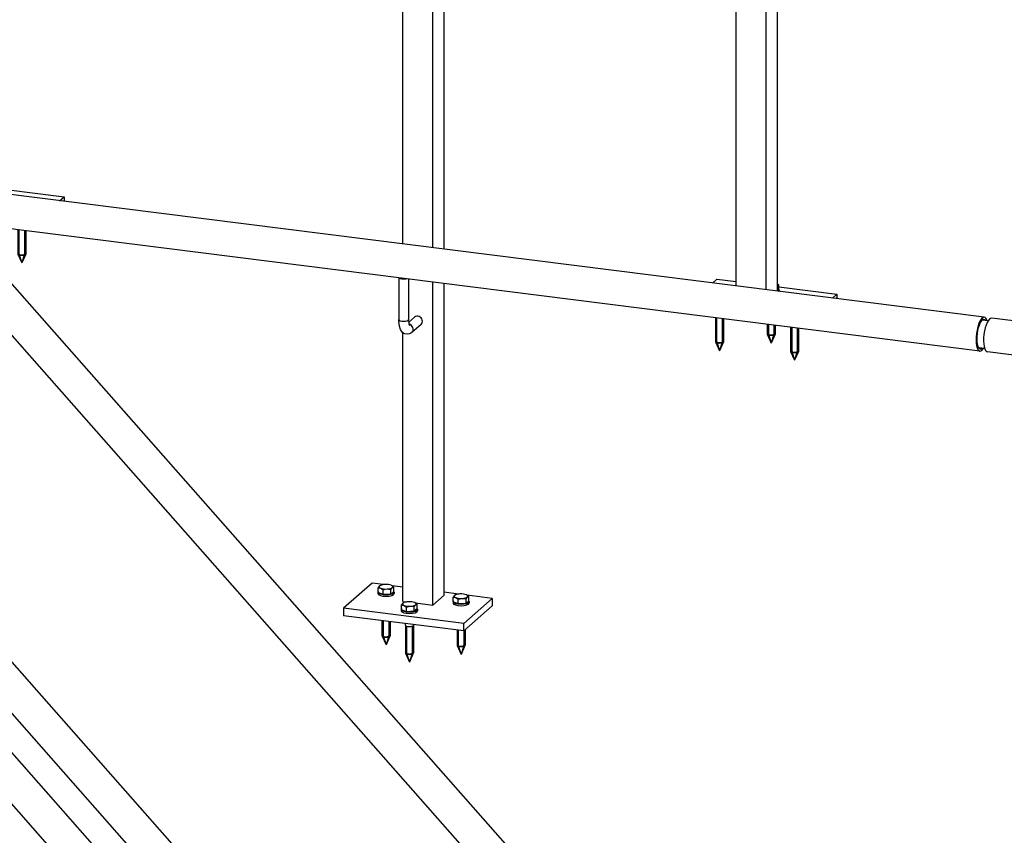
# Model space of a CAD drawing. Header units: millimetres. Extents: x 12217 to 12811, y 3674 to 4094.
# Tile 24 of 47: x 12355 to 12431, y 3884 to 3948. Entities that reach past the tile are written whole.
import ezdxf

# ---------------------------------------------------------------- set-up
doc = ezdxf.new("R2010")
doc.units = ezdxf.units.MM
doc.layers.get('0').update_dxf_attribs({"linetype": 'CONTINUOUS'})
doc.layers.add('LE_RED', color=1, linetype='CONTINUOUS')

# ---------------------------------------------------------------- blocks, each defined once
blk = doc.blocks.new('Constructie buis 42.4x2.6_00778', base_point=(12294.274, 3994.958))
for p, q in [((12472.905, 3788.404), (12345.77, 3932.562)), ((12474.893, 3790.156), (12349.745, 3932.061))]:
    blk.add_line(p, q)
blk = doc.blocks.new('Constructie buis 42.4x2.6_00777')
blk.add_blockref('Constructie buis 42.4x2.6_00778', (12294.274, 3994.958))
blk = doc.blocks.new('Constructie buis 42.4x2.6_00780', base_point=(12294.274, 3965.495))
for p, q in [((12474.893, 3760.694), (12327.459, 3927.868)), ((12472.905, 3758.941), (12327.459, 3923.861))]:
    blk.add_line(p, q)
blk = doc.blocks.new('Constructie buis 42.4x2.6_00779')
blk.add_blockref('Constructie buis 42.4x2.6_00780', (12294.274, 3965.495))
blk = doc.blocks.new('Hekwerk trap_00776')
for name in ['Constructie buis 42.4x2.6_00777', 'Constructie buis 42.4x2.6_00779']:
    blk.add_blockref(name, (0, 0))
blk = doc.blocks.new('Trapboom_00765')
blk.add_blockref('Hekwerk trap_00776', (0, 0))
blk = doc.blocks.new('Constructie buis 42.4x2.6_00838', base_point=(12276.155, 3978.978))
for p, q in [((12456.773, 3774.176), (12327.459, 3920.805)), ((12454.786, 3772.424), (12327.459, 3916.798))]:
    blk.add_line(p, q)
blk = doc.blocks.new('Constructie buis 42.4x2.6_00837')
blk.add_blockref('Constructie buis 42.4x2.6_00838', (12276.155, 3978.978))
blk = doc.blocks.new('Hekwerk trap_00836')
blk.add_blockref('Constructie buis 42.4x2.6_00837', (0, 0))
blk = doc.blocks.new('Trapboom_00827')
blk.add_blockref('Hekwerk trap_00836', (0, 0))
blk = doc.blocks.new('Koker 40x40x4 EN 10219-2_00911', base_point=(12350.223, 3964.134))
for p, q in [((12353.445, 3988.597), (12352.561, 3987.818)), ((12353.445, 3963.728), (12353.445, 3988.597)), ((12350.223, 3964.134), (12350.223, 3988.112)), ((12352.561, 3987.818), (12350.223, 3988.112)), ((12352.561, 3963.84), (12352.561, 3987.818)), ((12350.223, 3934.672), (12350.223, 3961.463)), ((12352.561, 3934.377), (12352.561, 3961.169)), ((12353.445, 3934.266), (12353.445, 3961.057))]:
    blk.add_line(p, q)
blk = doc.blocks.new('Koker 40x40x4 EN 10219-2_00910')
blk.add_blockref('Koker 40x40x4 EN 10219-2_00911', (12350.223, 3964.134))
blk = doc.blocks.new('Massieve as 12_00913', base_point=(12353.563, 3990.352))
blk.add_line((12353.006, 3990.422), (12353.006, 3988.947))
blk.add_lwpolyline([(12353.756, 3990.328), (12353.756, 3987.162), (12353.755, 3987.082), (12353.732, 3986.756), (12353.64, 3986.26), (12353.494, 3985.845), (12353.445, 3985.749)])
for centre, start_param, end_param in [((12353.381, 3990.461), 3.481844, 5.2202), ((12353.381, 3987.162), 4.885015, 6.283185)]:
    blk.add_ellipse(centre, major_axis=(0.375, 0), ratio=0.333333, start_param=start_param, end_param=end_param)
blk = doc.blocks.new('Massieve as 12_00912')
blk.add_blockref('Massieve as 12_00913', (12353.563, 3990.352))
blk = doc.blocks.new('Strip 40x5_00915', base_point=(12352.561, 3988.112))
for p, q in [((12351.106, 3989.186), (12350.223, 3988.407)), ((12353.445, 3988.892), (12351.106, 3989.186)), ((12352.561, 3988.112), (12350.223, 3988.407)), ((12350.223, 3988.407), (12350.223, 3988.112)), ((12352.561, 3988.112), (12353.445, 3988.892)), ((12353.445, 3988.597), (12352.561, 3987.818)), ((12353.445, 3988.892), (12353.445, 3988.597)), ((12352.561, 3987.818), (12350.223, 3988.112)), ((12352.561, 3987.818), (12352.561, 3988.112))]:
    blk.add_line(p, q)
blk = doc.blocks.new('Strip 40x5_00914')
blk.add_blockref('Strip 40x5_00915', (12352.561, 3988.112))
blk = doc.blocks.new('Massieve as 12_00917', base_point=(12353.563, 3960.889))
blk.add_lwpolyline([(12353.756, 3960.865), (12353.756, 3957.699), (12353.755, 3957.619), (12353.732, 3957.293), (12353.64, 3956.798), (12353.494, 3956.383), (12353.445, 3956.286)])
for centre, end_param in [((12353.381, 3960.999), 5.2202), ((12353.381, 3957.699), 6.283185)]:
    blk.add_ellipse(centre, major_axis=(0.375, 0), ratio=0.333333, start_param=4.885015, end_param=end_param)
blk = doc.blocks.new('Massieve as 12_00916')
blk.add_blockref('Massieve as 12_00917', (12353.563, 3960.889))
blk = doc.blocks.new('Strip 100x10_00919', base_point=(12348.704, 3935.213))
for p, q in [((12348.704, 3935.213), (12348.356, 3934.907)), ((12348.704, 3935.213), (12350.223, 3935.021)), ((12353.544, 3934.603), (12358.058, 3934.034))]:
    blk.add_line(p, q)
blk.add_lwpolyline([(12357.711, 3933.728), (12358.058, 3934.034), (12358.058, 3933.684)])
blk = doc.blocks.new('Strip 100x10_00918')
blk.add_blockref('Strip 100x10_00919', (12348.704, 3935.213))
blk = doc.blocks.new('Baluster_00909')
for name in ['Massieve as 12_00912', 'Strip 40x5_00914', 'Koker 40x40x4 EN 10219-2_00910', 'Massieve as 12_00916', 'Strip 100x10_00918']:
    blk.add_blockref(name, (0, 0))
blk = doc.blocks.new('Koker 40x40x4 EN 10219-2_00922', base_point=(12410.44, 3956.548))
for p, q in [((12413.662, 3981.011), (12412.778, 3980.231)), ((12413.662, 3956.142), (12413.662, 3981.011)), ((12410.44, 3956.548), (12410.44, 3980.526)), ((12412.778, 3980.231), (12410.44, 3980.526)), ((12412.778, 3956.253), (12412.778, 3980.231)), ((12410.44, 3927.085), (12410.44, 3953.877)), ((12412.778, 3926.79), (12412.778, 3953.582)), ((12413.662, 3926.679), (12413.662, 3953.471))]:
    blk.add_line(p, q)
blk = doc.blocks.new('Koker 40x40x4 EN 10219-2_00921')
blk.add_blockref('Koker 40x40x4 EN 10219-2_00922', (12410.44, 3956.548))
blk = doc.blocks.new('Massieve as 12_00924', base_point=(12413.78, 3982.766))
blk.add_line((12413.223, 3982.836), (12413.223, 3981.361))
blk.add_lwpolyline([(12413.973, 3982.741), (12413.973, 3979.575), (12413.972, 3979.495), (12413.964, 3979.332), (12413.894, 3978.831), (12413.763, 3978.381), (12413.662, 3978.162)])
for centre, start_param, end_param in [((12413.598, 3982.875), 3.481844, 5.2202), ((12413.598, 3979.575), 4.885015, 6.283185)]:
    blk.add_ellipse(centre, major_axis=(0.375, 0), ratio=0.333333, start_param=start_param, end_param=end_param)
blk = doc.blocks.new('Massieve as 12_00923')
blk.add_blockref('Massieve as 12_00924', (12413.78, 3982.766))
blk = doc.blocks.new('Strip 40x5_00926', base_point=(12412.778, 3980.526))
for p, q in [((12411.324, 3981.6), (12410.44, 3980.82)), ((12413.662, 3981.305), (12411.324, 3981.6)), ((12412.778, 3980.526), (12410.44, 3980.82)), ((12410.44, 3980.82), (12410.44, 3980.526)), ((12412.778, 3980.526), (12413.662, 3981.305)), ((12413.662, 3981.011), (12412.778, 3980.231)), ((12413.662, 3981.305), (12413.662, 3981.011)), ((12412.778, 3980.231), (12410.44, 3980.526)), ((12412.778, 3980.231), (12412.778, 3980.526))]:
    blk.add_line(p, q)
blk = doc.blocks.new('Strip 40x5_00925')
blk.add_blockref('Strip 40x5_00926', (12412.778, 3980.526))
blk = doc.blocks.new('Massieve as 12_00928', base_point=(12413.78, 3953.303))
blk.add_lwpolyline([(12413.973, 3953.278), (12413.973, 3950.112), (12413.972, 3950.032), (12413.964, 3949.87), (12413.894, 3949.369), (12413.763, 3948.918), (12413.662, 3948.699)])
for centre, end_param in [((12413.598, 3953.412), 5.2202), ((12413.598, 3950.112), 6.283185)]:
    blk.add_ellipse(centre, major_axis=(0.375, 0), ratio=0.333333, start_param=4.885015, end_param=end_param)
blk = doc.blocks.new('Massieve as 12_00927')
blk.add_blockref('Massieve as 12_00928', (12413.78, 3953.303))
blk = doc.blocks.new('Strip 100x10_00930', base_point=(12408.921, 3927.626))
for p, q in [((12408.921, 3927.626), (12408.574, 3927.32)), ((12408.921, 3927.626), (12410.44, 3927.435)), ((12413.761, 3927.016), (12418.275, 3926.448))]:
    blk.add_line(p, q)
blk.add_lwpolyline([(12417.928, 3926.141), (12418.275, 3926.448), (12418.275, 3926.098)])
blk = doc.blocks.new('Strip 100x10_00929')
blk.add_blockref('Strip 100x10_00930', (12408.921, 3927.626))
blk = doc.blocks.new('Baluster_00920')
for name in ['Massieve as 12_00923', 'Strip 40x5_00925', 'Koker 40x40x4 EN 10219-2_00921', 'Massieve as 12_00927', 'Strip 100x10_00929']:
    blk.add_blockref(name, (0, 0))
blk = doc.blocks.new('Hekwerk verdieping_00889')
for name in ['Baluster_00909', 'Baluster_00920']:
    blk.add_blockref(name, (0, 0))
blk = doc.blocks.new('Constructie buis 42.4x2.6_00937', base_point=(12429.86, 3924.405))
for p, q in [((12429.759, 3924.651), (12255.041, 3946.663)), ((12429.428, 3922.022), (12253.833, 3944.145))]:
    blk.add_line(p, q)
for major_axis, start_param, end_param in [((-0.166, -1.315), 3.141593, 6.283185), ((-0.166, -1.315), 2.541834, 3.141593), ((-0.145, -1.153), 3.141593, 6.283185), ((-0.145, -1.153), 2.795957, 3.141593), ((-0.166, -1.315), 0, 0.599759), ((-0.145, -1.153), 0, 0.345636)]:
    blk.add_ellipse((12429.593, 3923.336), major_axis=major_axis, ratio=0.333333, start_param=start_param, end_param=end_param)
blk = doc.blocks.new('Constructie buis 42.4x2.6_00936')
blk.add_blockref('Constructie buis 42.4x2.6_00937', (12429.86, 3924.405))
blk = doc.blocks.new('Koker 40x40x4 EN 10219-2_00960', base_point=(12386.792, 3902.218))
for p, q in [((12386.792, 3930.064), (12386.792, 3956.856)), ((12387.676, 3929.953), (12387.676, 3956.745)), ((12384.454, 3930.359), (12384.454, 3952.916)), ((12386.792, 3902.218), (12386.792, 3927.393)), ((12387.676, 3902.998), (12387.676, 3927.282)), ((12384.454, 3902.513), (12384.454, 3923.453)), ((12384.454, 3902.513), (12384.756, 3902.475)), ((12385.442, 3902.388), (12386.792, 3902.218)), ((12386.792, 3902.218), (12387.676, 3902.998))]:
    blk.add_line(p, q)
blk = doc.blocks.new('Koker 40x40x4 EN 10219-2_00959')
blk.add_blockref('Koker 40x40x4 EN 10219-2_00960', (12386.792, 3902.218))
blk = doc.blocks.new('Massieve as 12_00962', base_point=(12384.7, 3957.12))
for p, q in [((12384.143, 3957.19), (12384.143, 3953.929)), ((12385.375, 3954.124), (12384.904, 3953.709)), ((12385.871, 3953.561), (12385.164, 3952.938))]:
    blk.add_line(p, q)
for points in [[(12384.893, 3957.095), (12384.893, 3953.929)], [(12385.164, 3952.938), (12385.072, 3952.87), (12384.978, 3952.823), (12384.782, 3952.788), (12384.608, 3952.822), (12384.535, 3952.857), (12384.468, 3952.904), (12384.406, 3952.961), (12384.351, 3953.03), (12384.272, 3953.168), (12384.19, 3953.427), (12384.146, 3953.793), (12384.143, 3953.929)], [(12384.893, 3953.929), (12384.925, 3953.578), (12384.963, 3953.463)]]:
    blk.add_lwpolyline(points)
for centre, major_axis, ratio, start_param, end_param in [((12384.518, 3957.229), (0.375, 0), 0.333333, 3.481844, 5.2202), ((12384.518, 3953.929), (0.375, 0), 0.333333, 3.141593, 6.283185), ((12385.623, 3953.843), (0.248, -0.281), 0.881917, 6.283185, 9.424778), ((12384.916, 3953.219), (0.248, -0.281), 0.881917, 6.283178, 8.608744)]:
    blk.add_ellipse(centre, major_axis=major_axis, ratio=ratio, start_param=start_param, end_param=end_param)
blk = doc.blocks.new('Massieve as 12_00961')
blk.add_blockref('Massieve as 12_00962', (12384.7, 3957.12))
blk = doc.blocks.new('Massieve as 12_00964', base_point=(12384.7, 3927.657))
for p, q in [((12384.143, 3927.727), (12384.143, 3924.466)), ((12385.375, 3924.661), (12384.904, 3924.246)), ((12385.871, 3924.099), (12385.164, 3923.475))]:
    blk.add_line(p, q)
for points in [[(12384.893, 3927.633), (12384.893, 3924.466)], [(12385.164, 3923.475), (12385.072, 3923.407), (12384.978, 3923.36), (12384.782, 3923.325), (12384.608, 3923.359), (12384.535, 3923.395), (12384.468, 3923.441), (12384.406, 3923.498), (12384.351, 3923.567), (12384.272, 3923.705), (12384.19, 3923.964), (12384.146, 3924.33), (12384.143, 3924.466)], [(12384.893, 3924.466), (12384.925, 3924.115), (12384.963, 3924)]]:
    blk.add_lwpolyline(points)
for centre, major_axis, ratio, start_param, end_param in [((12384.518, 3927.766), (0.375, 0), 0.333333, 3.481844, 5.2202), ((12385.623, 3924.38), (0.248, -0.281), 0.881917, 6.283185, 9.424778), ((12384.518, 3924.466), (0.375, 0), 0.333333, 3.141593, 6.283185), ((12384.916, 3923.756), (0.248, -0.281), 0.881917, 6.283178, 8.608744)]:
    blk.add_ellipse(centre, major_axis=major_axis, ratio=ratio, start_param=start_param, end_param=end_param)
blk = doc.blocks.new('Massieve as 12_00963')
blk.add_blockref('Massieve as 12_00964', (12384.7, 3927.657))
blk = doc.blocks.new('Strip 100x10_00966', base_point=(12389.195, 3900.212))
for p, q in [((12382.051, 3903.929), (12379.841, 3901.98)), ((12382.938, 3903.817), (12382.051, 3903.929)), ((12384.454, 3903.626), (12383.623, 3903.731)), ((12388.784, 3903.081), (12387.676, 3903.22)), ((12389.195, 3900.802), (12391.405, 3902.75)), ((12391.405, 3902.75), (12389.47, 3902.994)), ((12391.405, 3902.75), (12391.405, 3902.161)), ((12379.841, 3901.98), (12379.841, 3901.391)), ((12389.195, 3900.802), (12379.841, 3901.98)), ((12391.405, 3902.161), (12389.195, 3900.212)), ((12389.195, 3900.212), (12379.841, 3901.391)), ((12389.195, 3900.212), (12389.195, 3900.802))]:
    blk.add_line(p, q)
blk = doc.blocks.new('Strip 100x10_00965')
blk.add_blockref('Strip 100x10_00966', (12389.195, 3900.212))
blk = doc.blocks.new('Baluster_00958')
for name in ['Massieve as 12_00961', 'Koker 40x40x4 EN 10219-2_00959', 'Massieve as 12_00963', 'Strip 100x10_00965']:
    blk.add_blockref(name, (0, 0))
blk = doc.blocks.new('Hekwerk verdieping_00931')
for name in ['Baluster_00958', 'Constructie buis 42.4x2.6_00936']:
    blk.add_blockref(name, (0, 0))
blk = doc.blocks.new('Constructie buis 42.4x2.6_00977', base_point=(12430.344, 3924.577))
for p, q in [((12436.863, 3923.756), (12430.344, 3924.577)), ((12437.408, 3921.016), (12430.012, 3921.948))]:
    blk.add_line(p, q)
for centre, major_axis, ratio, start_param, end_param in [((12430.178, 3923.263), (-0.166, -1.315), 0.333333, 3.141593, 6.283185), ((12437.135, 3922.386), (0.418, -1.358), 0.476834, 6.07117, 9.212762)]:
    blk.add_ellipse(centre, major_axis=major_axis, ratio=ratio, start_param=start_param, end_param=end_param)
blk = doc.blocks.new('Constructie buis 42.4x2.6_00976')
blk.add_blockref('Constructie buis 42.4x2.6_00977', (12430.344, 3924.577))
blk = doc.blocks.new('Constructie buis 35x2_01005', base_point=(12429.794, 3922.209))
for p, q in [((12430.067, 3924.379), (12429.6, 3924.438)), ((12429.794, 3922.209), (12429.327, 3922.268))]:
    blk.add_line(p, q)
blk = doc.blocks.new('Constructie buis 35x2_01004')
blk.add_blockref('Constructie buis 35x2_01005', (12429.794, 3922.209))
blk = doc.blocks.new('Hekwerk verdieping_00967')
for name in ['Constructie buis 35x2_01004', 'Constructie buis 42.4x2.6_00976']:
    blk.add_blockref(name, (0, 0))
blk = doc.blocks.new('Houtdraadbout (DIN 571)-10x70_01013', base_point=(12388.577, 3902.805))
for p, q in [((12388.491, 3902.98), (12388.383, 3902.839)), ((12388.383, 3902.472), (12388.383, 3902.839)), ((12388.771, 3902.313), (12388.383, 3902.472)), ((12388.549, 3903.017), (12388.491, 3902.98)), ((12388.549, 3903.017), (12388.568, 3903.026)), ((12388.771, 3902.313), (12388.771, 3902.681)), ((12389.377, 3902.714), (12389.485, 3902.855)), ((12389.377, 3902.346), (12389.377, 3902.714)), ((12389.593, 3902.538), (12389.377, 3902.346)), ((12389.593, 3902.905), (12389.408, 3903.025)), ((12389.593, 3902.538), (12389.593, 3902.905)), ((12389.377, 3902.346), (12388.771, 3902.313))]:
    blk.add_line(p, q)
for points in [[(12388.383, 3902.839), (12388.483, 3902.832), (12388.577, 3902.805)], [(12388.577, 3902.805), (12388.771, 3902.681), (12388.928, 3902.723), (12389.074, 3902.742), (12389.22, 3902.739), (12389.377, 3902.714)], [(12389.485, 3902.855), (12389.537, 3902.89), (12389.593, 3902.905)]]:
    blk.add_lwpolyline(points)
for start_param, end_param in [(2.780226, 3.827423), (2.482535, 2.780226), (1.733028, 2.482535), (3.827423, 4.874621), (0.68583, 1.733028), (4.874621, 5.921818), (5.921818, 6.942243)]:
    blk.add_ellipse((12388.988, 3902.917), major_axis=(0.531, 0), ratio=0.333333, start_param=start_param, end_param=end_param)
blk = doc.blocks.new('GEWINDE_01015', base_point=(12388.769, 3900.266))
for p, q in [((12389.301, 3900.305), (12389.301, 3899.091)), ((12388.679, 3899.076), (12388.988, 3898.38)), ((12389.297, 3899.076), (12388.988, 3898.38))]:
    blk.add_line(p, q)
blk.add_lwpolyline([(12388.676, 3900.278), (12388.676, 3899.091)])
for start_param, end_param in [(3.141593, 3.288568), (3.288568, 6.13621), (6.13621, 6.283185)]:
    blk.add_ellipse((12388.988, 3899.091), major_axis=(0.312, 0), ratio=0.333333, start_param=start_param, end_param=end_param)
at = {"layer": 'LE_RED'}
for p, q in [((12388.769, 3900.266), (12388.769, 3899.091)), ((12388.771, 3899.084), (12388.988, 3898.383)), ((12389.206, 3899.084), (12388.988, 3898.383))]:
    blk.add_line(p, q, dxfattribs=at)
blk.add_lwpolyline([(12389.207, 3900.223), (12389.207, 3899.091)], dxfattribs=at)
for start_param, end_param in [(3.244714, 4.351022), (4.351022, 5.658796), (5.658796, 6.180064)]:
    blk.add_ellipse((12388.988, 3899.091), major_axis=(0.219, 0), ratio=0.333333, start_param=start_param, end_param=end_param, dxfattribs=at)
blk = doc.blocks.new('GEWINDE_01014')
blk.add_blockref('GEWINDE_01015', (12388.769, 3900.266))
blk = doc.blocks.new('Houtdraadbout (DIN 571)-10x70_01012')
for name, p in [('Houtdraadbout (DIN 571)-10x70_01013', (12388.577, 3902.805)), ('GEWINDE_01014', (0, 0))]:
    blk.add_blockref(name, p)
blk = doc.blocks.new('Sluitring (DIN 125)-M10_01017', base_point=(12388.363, 3902.387))
for p, q in [((12388.363, 3902.505), (12388.363, 3902.387)), ((12389.613, 3902.505), (12389.613, 3902.387))]:
    blk.add_line(p, q)
for centre, start_param, end_param in [((12388.988, 3902.505), 2.890364, 3.141593), ((12388.988, 3902.505), 3.141593, 6.283185), ((12388.988, 3902.387), 3.141593, 6.283185), ((12388.988, 3902.505), 0, 0.251229)]:
    blk.add_ellipse(centre, major_axis=(0.625, 0), ratio=0.333333, start_param=start_param, end_param=end_param)
blk = doc.blocks.new('Sluitring (DIN 125)-M10_01016')
blk.add_blockref('Sluitring (DIN 125)-M10_01017', (12388.363, 3902.387))
blk = doc.blocks.new('Houtdraadboutset M10_01010')
for name in ['Sluitring (DIN 125)-M10_01016', 'Houtdraadbout (DIN 571)-10x70_01012']:
    blk.add_blockref(name, (0, 0))
blk = doc.blocks.new('Houtdraadbout (DIN 571)-10x70_01021', base_point=(12385.273, 3900.661))
for p, q in [((12384.463, 3902.374), (12384.355, 3902.233)), ((12384.521, 3902.411), (12384.463, 3902.374)), ((12384.521, 3902.411), (12384.54, 3902.419)), ((12385.565, 3902.299), (12385.38, 3902.419)), ((12384.355, 3901.866), (12384.355, 3902.233)), ((12384.743, 3901.707), (12384.355, 3901.866)), ((12384.743, 3901.707), (12384.743, 3902.075)), ((12385.349, 3901.74), (12384.743, 3901.707)), ((12385.349, 3902.108), (12385.457, 3902.248)), ((12385.349, 3901.74), (12385.349, 3902.108)), ((12385.565, 3901.932), (12385.349, 3901.74)), ((12385.565, 3901.932), (12385.565, 3902.299)), ((12384.648, 3900.661), (12384.648, 3900.785)), ((12385.273, 3900.661), (12385.273, 3900.707))]:
    blk.add_line(p, q)
for points in [[(12384.355, 3902.233), (12384.455, 3902.226), (12384.549, 3902.199)], [(12384.549, 3902.199), (12384.743, 3902.075), (12384.9, 3902.117), (12385.046, 3902.136), (12385.192, 3902.133), (12385.349, 3902.108)], [(12385.457, 3902.248), (12385.509, 3902.284), (12385.565, 3902.299)]]:
    blk.add_lwpolyline(points)
for centre, major_axis, start_param, end_param in [((12384.96, 3902.311), (0.531, 0), 2.780226, 3.827423), ((12384.96, 3902.311), (0.531, 0), 2.482535, 2.780226), ((12384.96, 3902.311), (0.531, 0), 1.733028, 2.482535), ((12384.96, 3902.311), (0.531, 0), 0.68583, 1.733028), ((12384.96, 3902.311), (0.531, 0), 5.921818, 6.942243), ((12384.96, 3902.311), (0.531, 0), 3.827423, 4.874621), ((12384.96, 3902.311), (0.531, 0), 4.874621, 5.921818), ((12384.96, 3900.661), (0.312, 0), 3.141593, 6.283185)]:
    blk.add_ellipse(centre, major_axis=major_axis, ratio=0.333333, start_param=start_param, end_param=end_param)
blk = doc.blocks.new('GEWINDE_01023', base_point=(12384.741, 3900.587))
for p, q in [((12385.273, 3900.661), (12385.273, 3898.485)), ((12384.651, 3898.47), (12384.96, 3897.774)), ((12385.269, 3898.47), (12384.96, 3897.774))]:
    blk.add_line(p, q)
blk.add_lwpolyline([(12384.648, 3900.661), (12384.648, 3898.485)])
for centre, start_param, end_param in [((12384.96, 3900.661), 3.141593, 6.283185), ((12384.96, 3898.485), 3.141593, 3.288568), ((12384.96, 3898.485), 3.288568, 6.13621), ((12384.96, 3898.485), 6.13621, 6.283185)]:
    blk.add_ellipse(centre, major_axis=(0.312, 0), ratio=0.333333, start_param=start_param, end_param=end_param)
at = {"layer": 'LE_RED'}
for p, q in [((12384.741, 3900.587), (12384.741, 3898.485)), ((12384.742, 3898.478), (12384.96, 3897.777)), ((12385.178, 3898.478), (12384.96, 3897.777))]:
    blk.add_line(p, q, dxfattribs=at)
blk.add_lwpolyline([(12385.179, 3900.587), (12385.179, 3898.485)], dxfattribs=at)
for start_param, end_param in [(3.244714, 4.351022), (4.351022, 5.658796), (5.658796, 6.180064)]:
    blk.add_ellipse((12384.96, 3898.485), major_axis=(0.219, 0), ratio=0.333333, start_param=start_param, end_param=end_param, dxfattribs=at)
blk = doc.blocks.new('GEWINDE_01022')
blk.add_blockref('GEWINDE_01023', (12384.741, 3900.587))
blk = doc.blocks.new('Houtdraadbout (DIN 571)-10x70_01020')
for name, p in [('Houtdraadbout (DIN 571)-10x70_01021', (12385.273, 3900.661)), ('GEWINDE_01022', (0, 0))]:
    blk.add_blockref(name, p)
blk = doc.blocks.new('Sluitring (DIN 125)-M10_01025', base_point=(12384.335, 3901.781))
for p, q in [((12384.335, 3901.899), (12384.335, 3901.781)), ((12385.585, 3901.899), (12385.585, 3901.781))]:
    blk.add_line(p, q)
for centre, start_param, end_param in [((12384.96, 3901.899), 2.890364, 3.141593), ((12384.96, 3901.899), 3.141593, 6.283185), ((12384.96, 3901.781), 3.141593, 6.283185), ((12384.96, 3901.899), 0, 0.251229)]:
    blk.add_ellipse(centre, major_axis=(0.625, 0), ratio=0.333333, start_param=start_param, end_param=end_param)
blk = doc.blocks.new('Sluitring (DIN 125)-M10_01024')
blk.add_blockref('Sluitring (DIN 125)-M10_01025', (12384.335, 3901.781))
blk = doc.blocks.new('Houtdraadboutset M10_01018')
for name in ['Houtdraadbout (DIN 571)-10x70_01020', 'Sluitring (DIN 125)-M10_01024']:
    blk.add_blockref(name, (0, 0))
blk = doc.blocks.new('Houtdraadbout (DIN 571)-10x70_01029', base_point=(12382.731, 3903.542))
for p, q in [((12382.645, 3903.716), (12382.536, 3903.576)), ((12382.536, 3903.208), (12382.536, 3903.576)), ((12382.925, 3903.05), (12382.536, 3903.208)), ((12382.702, 3903.754), (12382.645, 3903.716)), ((12382.702, 3903.754), (12382.722, 3903.762)), ((12382.925, 3903.05), (12382.925, 3903.418)), ((12383.53, 3903.451), (12383.639, 3903.591)), ((12383.53, 3903.083), (12383.53, 3903.451)), ((12383.747, 3903.274), (12383.53, 3903.083)), ((12383.747, 3903.642), (12383.562, 3903.762)), ((12383.747, 3903.274), (12383.747, 3903.642)), ((12383.53, 3903.083), (12382.925, 3903.05))]:
    blk.add_line(p, q)
for points in [[(12382.536, 3903.576), (12382.637, 3903.569), (12382.731, 3903.542)], [(12382.731, 3903.542), (12382.925, 3903.418), (12383.082, 3903.46), (12383.228, 3903.479), (12383.373, 3903.476), (12383.53, 3903.451)], [(12383.639, 3903.591), (12383.691, 3903.626), (12383.747, 3903.642)]]:
    blk.add_lwpolyline(points)
for start_param, end_param in [(2.780226, 3.827423), (2.482535, 2.780226), (1.733028, 2.482535), (3.827423, 4.874621), (0.68583, 1.733028), (4.874621, 5.921818), (5.921818, 6.942243)]:
    blk.add_ellipse((12383.142, 3903.654), major_axis=(0.531, 0), ratio=0.333333, start_param=start_param, end_param=end_param)
blk = doc.blocks.new('GEWINDE_01031', base_point=(12382.923, 3901.003))
for p, q in [((12383.454, 3900.936), (12383.454, 3899.828)), ((12382.833, 3899.812), (12383.142, 3899.116)), ((12383.451, 3899.812), (12383.142, 3899.116))]:
    blk.add_line(p, q)
blk.add_lwpolyline([(12382.829, 3901.014), (12382.829, 3899.828)])
for start_param, end_param in [(3.141593, 3.288568), (3.288568, 6.13621), (6.13621, 6.283185)]:
    blk.add_ellipse((12383.142, 3899.828), major_axis=(0.312, 0), ratio=0.333333, start_param=start_param, end_param=end_param)
at = {"layer": 'LE_RED'}
for p, q in [((12382.923, 3901.003), (12382.923, 3899.828)), ((12382.924, 3899.82), (12383.142, 3899.119)), ((12383.359, 3899.82), (12383.142, 3899.119))]:
    blk.add_line(p, q, dxfattribs=at)
blk.add_lwpolyline([(12383.361, 3900.948), (12383.361, 3899.828)], dxfattribs=at)
for start_param, end_param in [(3.244714, 4.351022), (4.351022, 5.658796), (5.658796, 6.180064)]:
    blk.add_ellipse((12383.142, 3899.828), major_axis=(0.219, 0), ratio=0.333333, start_param=start_param, end_param=end_param, dxfattribs=at)
blk = doc.blocks.new('GEWINDE_01030')
blk.add_blockref('GEWINDE_01031', (12382.923, 3901.003))
blk = doc.blocks.new('Houtdraadbout (DIN 571)-10x70_01028')
for name, p in [('Houtdraadbout (DIN 571)-10x70_01029', (12382.731, 3903.542)), ('GEWINDE_01030', (0, 0))]:
    blk.add_blockref(name, p)
blk = doc.blocks.new('Sluitring (DIN 125)-M10_01033', base_point=(12382.517, 3903.123))
for p, q in [((12382.517, 3903.241), (12382.517, 3903.123)), ((12383.767, 3903.241), (12383.767, 3903.123))]:
    blk.add_line(p, q)
for centre, start_param, end_param in [((12383.142, 3903.241), 2.890364, 3.141593), ((12383.142, 3903.241), 3.141593, 6.283185), ((12383.142, 3903.241), 0, 0.251229), ((12383.142, 3903.123), 3.141593, 6.283185)]:
    blk.add_ellipse(centre, major_axis=(0.625, 0), ratio=0.333333, start_param=start_param, end_param=end_param)
blk = doc.blocks.new('Sluitring (DIN 125)-M10_01032')
blk.add_blockref('Sluitring (DIN 125)-M10_01033', (12382.517, 3903.123))
blk = doc.blocks.new('Houtdraadboutset M10_01026')
for name in ['Sluitring (DIN 125)-M10_01032', 'Houtdraadbout (DIN 571)-10x70_01028']:
    blk.add_blockref(name, (0, 0))
blk = doc.blocks.new('Montage baluster_01009')
for name in ['Houtdraadboutset M10_01026', 'Houtdraadboutset M10_01018', 'Houtdraadboutset M10_01010']:
    blk.add_blockref(name, (0, 0))
blk = doc.blocks.new('Houtdraadbout (DIN 571)-10x70_01631', base_point=(12353.445, 3934.818))
for p, q in [((12353.544, 3934.752), (12353.445, 3934.826)), ((12353.445, 3934.709), (12353.544, 3934.752)), ((12353.544, 3934.385), (12353.544, 3934.752)), ((12353.544, 3934.385), (12353.445, 3934.297))]:
    blk.add_line(p, q)
blk.add_ellipse((12352.939, 3934.764), major_axis=(0.531, 0), ratio=0.333333, start_param=5.975838, end_param=6.590533)
blk = doc.blocks.new('GEWINDE_01633', base_point=(12353.157, 3931.631))
for p, q in [((12352.626, 3931.698), (12352.626, 3930.938)), ((12353.251, 3931.619), (12353.251, 3930.938)), ((12352.63, 3930.923), (12352.939, 3930.227)), ((12353.248, 3930.923), (12352.939, 3930.227))]:
    blk.add_line(p, q)
for start_param, end_param in [(3.141593, 3.288568), (3.288568, 6.13621), (6.13621, 6.283185)]:
    blk.add_ellipse((12352.939, 3930.938), major_axis=(0.312, 0), ratio=0.333333, start_param=start_param, end_param=end_param)
at = {"layer": 'LE_RED'}
for p, q in [((12353.157, 3931.631), (12353.157, 3930.938)), ((12352.721, 3930.931), (12352.939, 3930.23)), ((12353.156, 3930.931), (12352.939, 3930.23))]:
    blk.add_line(p, q, dxfattribs=at)
blk.add_lwpolyline([(12352.72, 3931.686), (12352.72, 3930.938)], dxfattribs=at)
for start_param, end_param in [(3.244714, 5.658796), (5.658796, 6.180064)]:
    blk.add_ellipse((12352.939, 3930.938), major_axis=(0.219, 0), ratio=0.333333, start_param=start_param, end_param=end_param, dxfattribs=at)
blk = doc.blocks.new('GEWINDE_01632')
blk.add_blockref('GEWINDE_01633', (12353.157, 3931.631))
blk = doc.blocks.new('Houtdraadbout (DIN 571)-10x70_01630')
for name, p in [('Houtdraadbout (DIN 571)-10x70_01631', (12353.445, 3934.818)), ('GEWINDE_01632', (0, 0))]:
    blk.add_blockref(name, p)
blk = doc.blocks.new('Sluitring (DIN 125)-M10_01635', base_point=(12353.564, 3934.352))
blk.add_line((12353.564, 3934.352), (12353.564, 3934.251))
for start_param, end_param in [(5.821587, 6.283185), (0, 0.251229)]:
    blk.add_ellipse((12352.939, 3934.352), major_axis=(0.625, 0), ratio=0.333333, start_param=start_param, end_param=end_param)
blk = doc.blocks.new('Sluitring (DIN 125)-M10_01634')
blk.add_blockref('Sluitring (DIN 125)-M10_01635', (12353.564, 3934.352))
blk = doc.blocks.new('Houtdraadboutset M10_01628')
for name in ['Houtdraadbout (DIN 571)-10x70_01630', 'Sluitring (DIN 125)-M10_01634']:
    blk.add_blockref(name, (0, 0))
blk = doc.blocks.new('GEWINDE_01640', base_point=(12354.976, 3931.402))
for p, q in [((12354.444, 3931.469), (12354.444, 3929.595)), ((12355.069, 3931.39), (12355.069, 3929.595)), ((12354.448, 3929.58), (12354.757, 3928.884)), ((12355.066, 3929.58), (12354.757, 3928.884))]:
    blk.add_line(p, q)
for start_param, end_param in [(3.141593, 3.288568), (3.288568, 6.13621), (6.13621, 6.283185)]:
    blk.add_ellipse((12354.757, 3929.595), major_axis=(0.312, 0), ratio=0.333333, start_param=start_param, end_param=end_param)
at = {"layer": 'LE_RED'}
for p, q in [((12354.976, 3931.402), (12354.976, 3929.595)), ((12354.539, 3929.588), (12354.757, 3928.887)), ((12354.975, 3929.588), (12354.757, 3928.887))]:
    blk.add_line(p, q, dxfattribs=at)
blk.add_lwpolyline([(12354.538, 3931.457), (12354.538, 3929.595)], dxfattribs=at)
for start_param, end_param in [(3.244714, 5.658796), (5.658796, 6.180064)]:
    blk.add_ellipse((12354.757, 3929.595), major_axis=(0.219, 0), ratio=0.333333, start_param=start_param, end_param=end_param, dxfattribs=at)
blk = doc.blocks.new('GEWINDE_01639')
blk.add_blockref('GEWINDE_01640', (12354.976, 3931.402))
blk = doc.blocks.new('Houtdraadbout (DIN 571)-10x70_01638')
blk.add_blockref('GEWINDE_01639', (0, 0))
blk = doc.blocks.new('Houtdraadboutset M10_01636')
blk.add_blockref('Houtdraadbout (DIN 571)-10x70_01638', (0, 0))
blk = doc.blocks.new('Montage baluster_01625')
for name in ['Houtdraadboutset M10_01628', 'Houtdraadboutset M10_01636']:
    blk.add_blockref(name, (0, 0))
blk = doc.blocks.new('GEWINDE_01646', base_point=(12409.347, 3924.552))
for p, q in [((12408.815, 3924.619), (12408.815, 3922.745)), ((12409.44, 3924.54), (12409.44, 3922.745)), ((12408.819, 3922.73), (12409.128, 3922.034)), ((12409.437, 3922.73), (12409.128, 3922.034))]:
    blk.add_line(p, q)
for start_param, end_param in [(3.141593, 3.288568), (3.288568, 6.13621), (6.13621, 6.283185)]:
    blk.add_ellipse((12409.128, 3922.745), major_axis=(0.312, 0), ratio=0.333333, start_param=start_param, end_param=end_param)
at = {"layer": 'LE_RED'}
for p, q in [((12409.347, 3924.552), (12409.347, 3922.745)), ((12408.91, 3922.738), (12409.128, 3922.037)), ((12409.346, 3922.738), (12409.128, 3922.037))]:
    blk.add_line(p, q, dxfattribs=at)
blk.add_lwpolyline([(12408.909, 3924.607), (12408.909, 3922.745)], dxfattribs=at)
for start_param, end_param in [(3.244714, 5.658796), (5.658796, 6.180064)]:
    blk.add_ellipse((12409.128, 3922.745), major_axis=(0.219, 0), ratio=0.333333, start_param=start_param, end_param=end_param, dxfattribs=at)
blk = doc.blocks.new('GEWINDE_01645')
blk.add_blockref('GEWINDE_01646', (12409.347, 3924.552))
blk = doc.blocks.new('Houtdraadbout (DIN 571)-10x70_01644')
blk.add_blockref('GEWINDE_01645', (0, 0))
blk = doc.blocks.new('Houtdraadboutset M10_01642')
blk.add_blockref('Houtdraadbout (DIN 571)-10x70_01644', (0, 0))
blk = doc.blocks.new('Houtdraadbout (DIN 571)-10x70_01650', base_point=(12413.662, 3927.231))
for p, q in [((12413.761, 3927.166), (12413.662, 3927.239)), ((12413.662, 3927.123), (12413.761, 3927.166)), ((12413.761, 3926.798), (12413.761, 3927.166)), ((12413.761, 3926.798), (12413.662, 3926.711))]:
    blk.add_line(p, q)
blk.add_ellipse((12413.156, 3927.177), major_axis=(0.531, 0), ratio=0.333333, start_param=5.975838, end_param=6.590533)
blk = doc.blocks.new('GEWINDE_01652', base_point=(12413.375, 3924.044))
for p, q in [((12412.843, 3924.111), (12412.843, 3923.351)), ((12413.468, 3924.032), (12413.468, 3923.351)), ((12412.847, 3923.336), (12413.156, 3922.64)), ((12413.465, 3923.336), (12413.156, 3922.64))]:
    blk.add_line(p, q)
for start_param, end_param in [(3.141593, 3.288568), (3.288568, 6.13621), (6.13621, 6.283185)]:
    blk.add_ellipse((12413.156, 3923.351), major_axis=(0.312, 0), ratio=0.333333, start_param=start_param, end_param=end_param)
at = {"layer": 'LE_RED'}
for p, q in [((12413.375, 3924.044), (12413.375, 3923.351)), ((12412.938, 3923.344), (12413.156, 3922.643)), ((12413.374, 3923.344), (12413.156, 3922.643))]:
    blk.add_line(p, q, dxfattribs=at)
blk.add_lwpolyline([(12412.937, 3924.099), (12412.937, 3923.351)], dxfattribs=at)
for start_param, end_param in [(3.244714, 5.658796), (5.658796, 6.180064)]:
    blk.add_ellipse((12413.156, 3923.351), major_axis=(0.219, 0), ratio=0.333333, start_param=start_param, end_param=end_param, dxfattribs=at)
blk = doc.blocks.new('GEWINDE_01651')
blk.add_blockref('GEWINDE_01652', (12413.375, 3924.044))
blk = doc.blocks.new('Houtdraadbout (DIN 571)-10x70_01649')
for name, p in [('Houtdraadbout (DIN 571)-10x70_01650', (12413.662, 3927.231)), ('GEWINDE_01651', (0, 0))]:
    blk.add_blockref(name, p)
blk = doc.blocks.new('Sluitring (DIN 125)-M10_01654', base_point=(12413.781, 3926.765))
blk.add_line((12413.781, 3926.765), (12413.781, 3926.664))
for start_param, end_param in [(5.821587, 6.283185), (0, 0.251229)]:
    blk.add_ellipse((12413.156, 3926.765), major_axis=(0.625, 0), ratio=0.333333, start_param=start_param, end_param=end_param)
blk = doc.blocks.new('Sluitring (DIN 125)-M10_01653')
blk.add_blockref('Sluitring (DIN 125)-M10_01654', (12413.781, 3926.765))
blk = doc.blocks.new('Houtdraadboutset M10_01647')
for name in ['Houtdraadbout (DIN 571)-10x70_01649', 'Sluitring (DIN 125)-M10_01653']:
    blk.add_blockref(name, (0, 0))
blk = doc.blocks.new('GEWINDE_01659', base_point=(12415.193, 3923.815))
for p, q in [((12414.662, 3923.882), (12414.662, 3922.009)), ((12415.287, 3923.803), (12415.287, 3922.009)), ((12414.665, 3921.994), (12414.974, 3921.298)), ((12415.283, 3921.994), (12414.974, 3921.298))]:
    blk.add_line(p, q)
for start_param, end_param in [(3.141593, 3.288568), (3.288568, 6.13621), (6.13621, 6.283185)]:
    blk.add_ellipse((12414.974, 3922.009), major_axis=(0.312, 0), ratio=0.333333, start_param=start_param, end_param=end_param)
at = {"layer": 'LE_RED'}
for p, q in [((12415.193, 3923.815), (12415.193, 3922.009)), ((12414.757, 3922.001), (12414.974, 3921.3)), ((12415.192, 3922.001), (12414.974, 3921.3))]:
    blk.add_line(p, q, dxfattribs=at)
blk.add_lwpolyline([(12414.756, 3923.87), (12414.756, 3922.009)], dxfattribs=at)
for start_param, end_param in [(3.244714, 5.658796), (5.658796, 6.180064)]:
    blk.add_ellipse((12414.974, 3922.009), major_axis=(0.219, 0), ratio=0.333333, start_param=start_param, end_param=end_param, dxfattribs=at)
blk = doc.blocks.new('GEWINDE_01658')
blk.add_blockref('GEWINDE_01659', (12415.193, 3923.815))
blk = doc.blocks.new('Houtdraadbout (DIN 571)-10x70_01657')
blk.add_blockref('GEWINDE_01658', (0, 0))
blk = doc.blocks.new('Houtdraadboutset M10_01655')
blk.add_blockref('Houtdraadbout (DIN 571)-10x70_01657', (0, 0))
blk = doc.blocks.new('Montage baluster_01641')
for name in ['Houtdraadboutset M10_01647', 'Houtdraadboutset M10_01642', 'Houtdraadboutset M10_01655']:
    blk.add_blockref(name, (0, 0))
blk = doc.blocks.new('Montage_01608')
for name in ['Montage baluster_01625', 'Montage baluster_01641']:
    blk.add_blockref(name, (0, 0))
blk = doc.blocks.new('MONTAGE_01068')
blk.add_blockref('Montage_01608', (0, 0))
blk = doc.blocks.new('Houtdraadboutset M10_01060')
blk.add_blockref('MONTAGE_01068', (0, 0))
blk = doc.blocks.new('Montage baluster_01059')
blk.add_blockref('Houtdraadboutset M10_01060', (0, 0))
blk = doc.blocks.new('Montage_01008')
for name in ['Montage baluster_01059', 'Montage baluster_01009']:
    blk.add_blockref(name, (0, 0))
blk = doc.blocks.new('Smits Agro_00764')
for name in ['Hekwerk verdieping_00889', 'Trapboom_00765', 'Trapboom_00827', 'Hekwerk verdieping_00967', 'Hekwerk verdieping_00931', 'Montage_01008']:
    blk.add_blockref(name, (0, 0))
blk = doc.blocks.new('Nijverdal_00763')
blk.add_blockref('Smits Agro_00764', (0, 0))
blk = doc.blocks.new('_A3D0071_00762')
blk.add_blockref('Nijverdal_00763', (0, 0))
blk = doc.blocks.new('_ANS0071_00761')
blk.add_blockref('_A3D0071_00762', (0, 0))

msp = doc.modelspace()

# ---------------------------------------------------------------- block references
msp.add_blockref('_ANS0071_00761', (0, 0))

doc.saveas('drawing.dxf')
